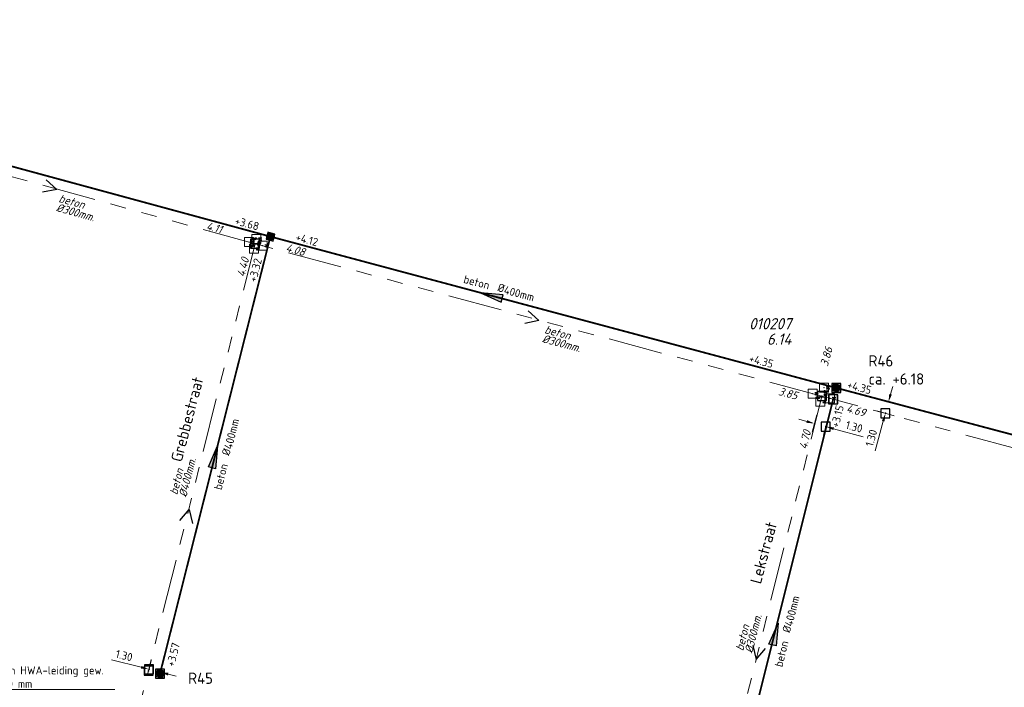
# Model space of a CAD drawing. Header units: metres. Extents: x 151924 to 154502, y 462248 to 463878.
# Tile 16 of 31: x 153453 to 153563, y 463553 to 463627. Entities that reach past the tile are written whole.
import ezdxf
from ezdxf import colors
from ezdxf.entities.mleader import LeaderData, LeaderLine
from ezdxf.enums import TextEntityAlignment as Align
from ezdxf.math import Vec2, Vec3

# ---------------------------------------------------------------- set-up
doc = ezdxf.new("R2010")
doc.units = ezdxf.units.M
doc.header["$PDMODE"] = 64
doc.header["$PDSIZE"] = 1
doc.linetypes.add('RI-GWA-SO', pattern=[18.450000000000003, 6, -1.8, 1.75, -1.8, 1.75, -1.8, 1.75, -1.8])
doc.linetypes.add('RI-HWA_BETON-SO', pattern=[11.4, 9, -2.4])
doc.layers.get('0').update_dxf_attribs({"linetype": 'CONTINUOUS'})
for name, color, linetype, lineweight in [('B-OI-RI-GWA-MATERIAAL-T18', 11, 'CONTINUOUS', 18), ('B-OI-RI-GWA-PUTDEKSELHOOGTE-T25', 11, 'CONTINUOUS', 25), ('B-OI-RI-GWA_BOB-T18-INGEMETEN', 200, 'CONTINUOUS', 18), ('B-OI-RI-GWA_DIAMETER-T18', 11, 'CONTINUOUS', 18), ('B-OI-RI-GWA_PUTNUMMER-T25', 11, 'CONTINUOUS', 18), ('B-OI-RI-GWA_RIOOLPUT-S', 11, 'CONTINUOUS', 25), ('B-OI-RI-GWA_TRANSPORTLEIDING_BETON_300-G', 11, 'RI-GWA-SO', 18), ('B-OI-RI-GWA_TRANSPORTLEIDING_BETON_400-G', 11, 'RI-GWA-SO', 18), ('B-OI-RI-M', 1, 'CONTINUOUS', 18), ('B-OI-RI-STROOMRICHTING-S', 252, 'CONTINUOUS', 25), ('B-RO-OG-TOPOGRAFIE-T18', 2, 'CONTINUOUS', 18), ('N-OI-RI-HWA-T18', 1, 'CONTINUOUS', 18), ('N-OI-RI-HWA_PUTDEKSELHOOGTE-T25', 154, 'CONTINUOUS', 25), ('N-OI-RI-HWA_PUTNUMMER-T25', 154, 'CONTINUOUS', 18), ('N-OI-RI-HWA_RIOOLLEIDING_BETON_400-G', 154, 'RI-HWA_BETON-SO', 35), ('N-OI-RI-HWA_RIOOLPUT_INSPECTIEPUT-S', 154, 'CONTINUOUS', 25), ('N-OI-RI-HWA_STROOMRICHTING-S', 154, 'CONTINUOUS', 25), ('N-OI-RI-M', 1, 'CONTINUOUS', 18)]:
    doc.layers.add(name, color=color, linetype=linetype, lineweight=lineweight)
for name, color, linetype, lineweight, plot in [('CALQUE_PTTOPO_ALT', 1, 'CONTINUOUS', 0, False), ('CALQUE_PTTOPO_MAT', 7, 'CONTINUOUS', 0, False), ('PTTOPO', 7, 'CONTINUOUS', 0, False)]:
    doc.layers.add(name, color=color, linetype=linetype, lineweight=lineweight, plot=plot)
doc.layers.add('VSI-MEETING-18-1-2022', color=7, linetype='CONTINUOUS')
doc.layers.get('0').freeze()
doc.styles.add('NLCS-ISO', font='NLCS-ISO.ttf')
doc.styles.add('NLCS-ISO-M200-T18', font='NLCS-ISO.ttf', dxfattribs={"height": 0.36})
doc.styles.add('NLCS-ISO-M500-T18', font='NLCS-ISO.ttf', dxfattribs={"height": 0.9})
doc.styles.add('NLCS-ISO-M500-T18_CURSIEF', font='NLCS-ISO.ttf', dxfattribs={"oblique": 15, "height": 0.9})
doc.styles.add('NLCS-ISO-M500-T25', font='NLCS-ISO.ttf', dxfattribs={"height": 1.25})
doc.styles.add('NLCS-ISO-M500-T25_CURSIEF', font='NLCS-ISO.ttf', dxfattribs={"oblique": 15, "height": 1.25})
doc.styles.add('Style-STANDARD', font='STANDARD.shx')
doc.dimstyles.new('NLCS-M500-T18-PIJL_L2_H2', dxfattribs={"dimscale": 0.5, "dimtxt": 2.5, "dimasz": 1.8, "dimexe": 2, "dimexo": 2, "dimgap": 0.7, "dimtad": 1, "dimzin": 0, "dimdsep": 46, "dimtxsty": 'NLCS-ISO-M500-T18', "dimcen": 0, "dimdle": 2, "dimclrd": 256, "dimclre": 256, "dimclrt": 256, "dimazin": 0, "dimtfac": 1, "dimtdec": 3, "dimtofl": 0, "dimtmove": 0, "dimatfit": 3, "dimfxl": 2, "dimfxlon": 1, "dimtfillclr": 256, "dimtolj": 1, "dimtzin": 0, "dimlwd": -1, "dimlwe": -1, "dimarcsym": 0})

# ---------------------------------------------------------------- blocks, each defined once
blk = doc.blocks.new('N-SRI-PUT_HWA')
h = blk.add_hatch(color=256)
h.dxf.hatch_style = 1
h.paths.add_polyline_path([(-0.3999999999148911, 0, 1), (0.3999999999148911, 0, 1)])
at = {"lineweight": -3, "flags": 128}
blk.add_lwpolyline([(-0.3999999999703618, -0.4000000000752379), (0.4000000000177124, -0.4000000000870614), (0.4000000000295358, 0.399999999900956), (-0.4000000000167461, 0.3999999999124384)], close=True, dxfattribs=at)
at = {"lineweight": -3}
blk.add_circle((0, 0), 0.3999999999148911, dxfattribs=at)
blk = doc.blocks.new('*U139')
at = {"ltscale": 0.1}
blk.add_hatch(color=256, dxfattribs=at).paths.add_polyline_path([(2.500000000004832, 0), (-2.500000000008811, -0.8333333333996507), (-2.500000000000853, 0.8333333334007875)])
at = {"ltscale": 0.1, "flags": 128}
blk.add_lwpolyline([(2.500000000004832, 0), (-2.500000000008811, -0.8333333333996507), (-2.500000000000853, 0.8333333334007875)], close=True, dxfattribs=at)
at = {"ltscale": 0.1, "insert": (2.425165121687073, 1.322749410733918), "char_height": 1.8, "attachment_point": 9, "style": 'NLCS-ISO'}
blk.add_mtext_dynamic_manual_height_columns('%%C', width=3.141246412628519, gutter_width=1.8, heights=[0], dxfattribs=at)
at = {"ltscale": 0.1, "style": 'NLCS-ISO'}
for tag, p in [('BOBL', (-90.4246203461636, 1.13686837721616e-13)), ('MAT', (-1, 0.6000000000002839))]:
    blk.add_attdef(tag, text='', height=1.8, dxfattribs=at).set_placement(p, align=Align.BOTTOM_RIGHT)
for tag, p in [('DIA', (2.425165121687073, 0.6000000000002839)), ('BOBR', (110.4616810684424, 0))]:
    blk.add_attdef(tag, text='', height=1.8, dxfattribs=at).set_placement(p, align=Align.BOTTOM_LEFT)
blk.add_attdef('JVA', text='', height=1.8, dxfattribs=at).set_placement((0, -0.9999999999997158), align=Align.TOP_CENTER)
blk = doc.blocks.new('*U141')
at = {"ltscale": 0.1}
blk.add_hatch(color=256, dxfattribs=at).paths.add_polyline_path([(2.500000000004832, 0), (-2.500000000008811, -0.8333333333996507), (-2.500000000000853, 0.8333333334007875)])
at = {"ltscale": 0.1, "flags": 128}
blk.add_lwpolyline([(2.500000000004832, 0), (-2.500000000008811, -0.8333333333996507), (-2.500000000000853, 0.8333333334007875)], close=True, dxfattribs=at)
at = {"ltscale": 0.1, "insert": (2.42516512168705, -1.322749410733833), "char_height": 1.8, "attachment_point": 3, "style": 'NLCS-ISO'}
blk.add_mtext_dynamic_manual_height_columns('%%C', width=3.141246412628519, gutter_width=1.8, heights=[0], dxfattribs=at)
at = {"ltscale": 0.1, "style": 'NLCS-ISO'}
blk.add_attdef('BOBL', text='', height=1.8, dxfattribs=at).set_placement((-24.0128372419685, 1.13686837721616e-13), align=Align.BOTTOM_RIGHT)
blk.add_attdef('MAT', text='', height=1.8, rotation=359.999999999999, dxfattribs=at).set_placement((-1.000000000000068, -3.840000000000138), align=Align.BOTTOM_RIGHT)
blk.add_attdef('JVA', text='', height=1.8, dxfattribs=at).set_placement((0, -0.9999999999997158), align=Align.TOP_CENTER)
blk.add_attdef('DIA', text='', height=1.8, rotation=359.999999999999, dxfattribs=at).set_placement((2.425165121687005, -3.840000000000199), align=Align.BOTTOM_LEFT)
blk.add_attdef('BOBR', text='', height=1.8, dxfattribs=at).set_placement((47.72743839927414, -3.24), align=Align.BOTTOM_LEFT)
blk = doc.blocks.new('*U142')
at = {"ltscale": 0.1}
blk.add_hatch(color=256, dxfattribs=at).paths.add_polyline_path([(-2.500000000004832, 0), (2.500000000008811, -0.8333333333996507), (2.500000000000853, 0.8333333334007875)])
at = {"ltscale": 0.1, "flags": 128}
blk.add_lwpolyline([(-2.500000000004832, 0), (2.500000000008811, -0.8333333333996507), (2.500000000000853, 0.8333333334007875)], close=True, dxfattribs=at)
at = {"ltscale": 0.1, "insert": (2.425165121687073, 1.322749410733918), "char_height": 1.8, "attachment_point": 9, "style": 'NLCS-ISO'}
blk.add_mtext_dynamic_manual_height_columns('%%C', width=3.141246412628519, gutter_width=1.8, heights=[0], dxfattribs=at)
at = {"ltscale": 0.1, "style": 'NLCS-ISO'}
for tag, p in [('BOBL', (-40.30952484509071, 1.13686837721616e-13)), ('MAT', (-1, 0.6000000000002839))]:
    blk.add_attdef(tag, text='', height=1.8, dxfattribs=at).set_placement(p, align=Align.BOTTOM_RIGHT)
for tag, p in [('DIA', (2.425165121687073, 0.6000000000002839)), ('BOBR', (58.96426210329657, 0))]:
    blk.add_attdef(tag, text='', height=1.8, dxfattribs=at).set_placement(p, align=Align.BOTTOM_LEFT)
blk.add_attdef('JVA', text='', height=1.8, dxfattribs=at).set_placement((0, -0.9999999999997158), align=Align.TOP_CENTER)
blk = doc.blocks.new('*U143')
at = {"ltscale": 0.1}
blk.add_hatch(color=256, dxfattribs=at).paths.add_polyline_path([(2.500000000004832, 0), (-2.500000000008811, -0.8333333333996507), (-2.500000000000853, 0.8333333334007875)])
at = {"ltscale": 0.1, "flags": 128}
blk.add_lwpolyline([(2.500000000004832, 0), (-2.500000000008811, -0.8333333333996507), (-2.500000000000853, 0.8333333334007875)], close=True, dxfattribs=at)
at = {"ltscale": 0.1, "insert": (2.425165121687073, 1.322749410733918), "char_height": 1.8, "attachment_point": 9, "style": 'NLCS-ISO'}
blk.add_mtext_dynamic_manual_height_columns('%%C', width=3.141246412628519, gutter_width=1.8, heights=[0], dxfattribs=at)
at = {"ltscale": 0.1, "style": 'NLCS-ISO'}
for tag, p in [('BOBL', (-80.830911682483, 1.13686837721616e-13)), ('MAT', (-1, 0.6000000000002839))]:
    blk.add_attdef(tag, text='', height=1.8, dxfattribs=at).set_placement(p, align=Align.BOTTOM_RIGHT)
for tag, p in [('DIA', (2.425165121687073, 0.6000000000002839)), ('BOBR', (81.95569587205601, 0))]:
    blk.add_attdef(tag, text='', height=1.8, dxfattribs=at).set_placement(p, align=Align.BOTTOM_LEFT)
blk.add_attdef('JVA', text='', height=1.8, dxfattribs=at).set_placement((0, -0.9999999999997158), align=Align.TOP_CENTER)
blk = doc.blocks.new('*U152')
at = {"ltscale": 0.1}
blk.add_hatch(color=256, dxfattribs=at).paths.add_polyline_path([(2.500000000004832, 0), (-2.500000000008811, -0.8333333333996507), (-2.500000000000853, 0.8333333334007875)])
at = {"ltscale": 0.1, "flags": 128}
blk.add_lwpolyline([(2.500000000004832, 0), (-2.500000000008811, -0.8333333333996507), (-2.500000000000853, 0.8333333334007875)], close=True, dxfattribs=at)
at = {"ltscale": 0.1, "insert": (2.42516512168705, -1.322749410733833), "char_height": 1.8, "attachment_point": 3, "style": 'NLCS-ISO'}
blk.add_mtext_dynamic_manual_height_columns('%%C', width=3.141246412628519, gutter_width=1.8, heights=[0], dxfattribs=at)
at = {"ltscale": 0.1, "style": 'NLCS-ISO'}
blk.add_attdef('BOBR', text='', height=1.8, dxfattribs=at).set_placement((39.75097169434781, 0), align=Align.BOTTOM_LEFT)
blk.add_attdef('BOBL', text='', height=1.8, dxfattribs=at).set_placement((-42.16083706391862, -3.239999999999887), align=Align.BOTTOM_RIGHT)
blk.add_attdef('MAT', text='', height=1.8, rotation=359.999999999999, dxfattribs=at).set_placement((-1.000000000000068, -3.840000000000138), align=Align.BOTTOM_RIGHT)
blk.add_attdef('JVA', text='', height=1.8, dxfattribs=at).set_placement((0, -0.9999999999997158), align=Align.TOP_CENTER)
blk.add_attdef('DIA', text='', height=1.8, rotation=359.999999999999, dxfattribs=at).set_placement((2.425165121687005, -3.840000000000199), align=Align.BOTTOM_LEFT)
blk = doc.blocks.new('*D89')
at = {"layer": '', "color": 0, "transparency": 16777216}
for p in [(153542.54, 463585.6899999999), (153543.7950134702, 463585.35094306), (153542.9738582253, 463582.3114509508)]:
    blk.add_point(p, dxfattribs=at)
at = {"layer": 'N-OI-RI-M', "transparency": 16777216}
for p, q in [((153540.8499940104, 463582.8852383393), (153539.9811432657, 463583.1199687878)), ((153541.9796563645, 463583.6158976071), (153541.4580331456, 463581.6851181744)), ((153543.2346698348, 463583.2768406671), (153542.7130466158, 463581.3460612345)), ((153543.84270897, 463582.0767205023), (153547.1250340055, 463581.1899610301))]:
    blk.add_line(p, q, dxfattribs=at)
for points in [[(153540.8891157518, 463583.0300467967), (153540.810872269, 463582.7404298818), (153541.7188447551, 463582.6505078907)], [(153543.8818307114, 463582.2215289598), (153543.8035872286, 463581.9319120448), (153542.9738582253, 463582.3114509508)]]:
    blk.add_solid(points, dxfattribs=at)
at = {"layer": 'N-OI-RI-M', "transparency": 16777216, "insert": (153546.1269461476, 463582.288287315), "char_height": 0.9, "attachment_point": 5, "rotation": 344.8817743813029, "style": 'NLCS-ISO-M500-T18'}
blk.add_mtext('\\A1;1.30', dxfattribs=at)
blk = doc.blocks.new('*D90')
at = {"layer": '', "color": 0, "transparency": 16777216}
for p in [(153544.1296674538, 463586.6071387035), (153543.7906123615, 463585.3521320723), (153549.598117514, 463583.7831649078)]:
    blk.add_point(p, dxfattribs=at)
at = {"layer": 'N-OI-RI-M', "transparency": 16777216}
for p, q in [((153550.1719030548, 463585.9070222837), (153550.4066335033, 463586.7758730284)), ((153548.9717828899, 463585.2989831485), (153550.9025623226, 463584.7773599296)), ((153548.6327277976, 463584.0439765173), (153550.5635072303, 463583.5223532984)), ((153549.3633870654, 463582.9143141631), (153548.4766275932, 463579.6319891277))]:
    blk.add_line(p, q, dxfattribs=at)
for points in [[(153550.0270945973, 463585.9461440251), (153550.3167115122, 463585.8679005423), (153549.9371726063, 463585.038171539)], [(153549.218578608, 463582.9534359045), (153549.5081955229, 463582.8751924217), (153549.598117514, 463583.7831649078)]]:
    blk.add_solid(points, dxfattribs=at)
at = {"layer": 'N-OI-RI-M', "transparency": 16777216, "insert": (153548.030330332, 463581.0473755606), "char_height": 0.9, "attachment_point": 5, "rotation": 74.88177438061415, "style": 'NLCS-ISO-M500-T18'}
blk.add_mtext('\\A1;1.30', dxfattribs=at)
blk = doc.blocks.new('*D117')
at = {"layer": '', "color": 0, "transparency": 16777216}
for p in [(153467.7524020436, 463555.2125858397), (153467.7917747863, 463555.3684838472), (153469.0128260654, 463554.8942600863)]:
    blk.add_point(p, dxfattribs=at)
at = {"layer": 'B-OI-RI-M', "transparency": 16777216}
for p, q in [((153466.9191735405, 463555.5888632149), (153463.622679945, 463556.4214074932)), ((153467.7917747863, 463555.3684838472), (153468.0366407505, 463556.338040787)), ((153469.0521988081, 463555.0501580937), (153469.2970647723, 463556.0197150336)), ((153469.924800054, 463554.829778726), (153470.7974012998, 463554.6093993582))]:
    blk.add_line(p, q, dxfattribs=at)
for points in [[(153466.9559034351, 463555.734296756), (153466.8824436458, 463555.443429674), (153467.7917747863, 463555.3684838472)], [(153469.9615299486, 463554.975212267), (153469.8880701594, 463554.684345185), (153469.0521988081, 463555.0501580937)]]:
    blk.add_solid(points, dxfattribs=at)
at = {"layer": 'B-OI-RI-M', "transparency": 16777216, "insert": (153465.0305188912, 463556.8909705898), "char_height": 0.9, "attachment_point": 5, "rotation": 345.8260872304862, "style": 'NLCS-ISO-M500-T18'}
blk.add_mtext('\\A1;1.30', dxfattribs=at)
blk = doc.blocks.new('PTTOPO')
at = {"layer": 'PTTOPO'}
blk.add_point((0, 0), dxfattribs=at)
at = {"layer": 'CALQUE_PTTOPO_ALT', "style": 'Style-STANDARD', "width": 0.8}
blk.add_attdef('ALT', text='', height=0.09999999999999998, dxfattribs=at).set_placement((0.25, -0.1), align=Align.MIDDLE_LEFT)
at = {"layer": 'CALQUE_PTTOPO_MAT', "style": 'Style-STANDARD', "width": 0.8}
blk.add_attdef('MAT', text='', height=0.09999999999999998, dxfattribs=at).set_placement((0.25, 0.1), align=Align.MIDDLE_LEFT)

msp = doc.modelspace()

# ---------------------------------------------------------------- linework, layer by layer
at = {"layer": 'B-OI-RI-GWA_RIOOLPUT-S', "linetype": 'Continuous'}
for p in [(153479.5797682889, 463602.6092732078, 4.126446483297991), (153542.54, 463585.69)]:
    msp.add_point(p, dxfattribs=at)
at = {"layer": 'B-OI-RI-GWA_TRANSPORTLEIDING_BETON_300-G'}
for p, q in [((153479.5797682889, 463602.6092732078, 4.126446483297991), (153435.39, 463614.78)), ((153542.54, 463585.69), (153479.5797682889, 463602.6092732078, 4.126446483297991)), ((153527.92, 463527.23), (153542.54, 463585.69)), ((153599.95, 463570.18), (153542.54, 463585.69))]:
    msp.add_line(p, q, dxfattribs=at)
at = {"layer": 'B-OI-RI-GWA_TRANSPORTLEIDING_BETON_400-G'}
msp.add_line((153464.86, 463543.76), (153479.5797682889, 463602.6092732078, 4.126446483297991), dxfattribs=at)
at = {"layer": 'B-OI-RI-STROOMRICHTING-S'}
for points in [[(153456.35, 463609.71), (153457.54, 463608.63), (153455.96, 463608.32)], [(153509.91, 463595.15), (153511.11, 463594.08), (153509.54, 463593.76)], [(153471.22, 463571.9), (153472.27, 463573.12), (153472.62, 463571.55)], [(153534.88, 463558.03), (153535.23, 463556.46), (153536.28, 463557.68)]]:
    msp.add_lwpolyline(points, dxfattribs=at)
at = {"layer": 'N-OI-RI-HWA_RIOOLLEIDING_BETON_400-G', "const_width": 0.2, "flags": 128}
for points in [[(153393.5288455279, 463627.2121341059), (153481.2790280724, 463603.4010891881)], [(153469.1142050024, 463555.2811997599), (153481.1781106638, 463603.0139780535)], [(153543.7435115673, 463586.7114633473), (153481.2790280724, 463603.4010891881)], [(153648.7107328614, 463558.8639214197), (153544.1296674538, 463586.6071387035)], [(153532.8733807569, 463541.6784348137), (153543.8011598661, 463585.3746021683)]]:
    msp.add_lwpolyline(points, dxfattribs=at)

# ---------------------------------------------------------------- block references
at = {"layer": 'N-OI-RI-HWA_RIOOLPUT_INSPECTIEPUT-S'}
for p, rotation in [((153481.2930100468, 463603.3973106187), 345.0431280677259), ((153544.1296674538, 463586.6071387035), 344.8817743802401), ((153469.0128260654, 463554.8942600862), 345.3183976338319)]:
    msp.add_blockref('N-SRI-PUT_HWA', p, dxfattribs=dict(at, rotation=rotation))
at = {"layer": 'N-OI-RI-HWA_STROOMRICHTING-S'}
for name, p, xscale, yscale, zscale, rotation, values in [('*U143', (153437.6217526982, 463615.1992831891), 0.4999999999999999, 0.4999999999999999, 0.4999999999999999, 344.8773009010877, {'MAT': 'beton', 'DIA': '400mm', 'BOBL': '+4.19', 'BOBR': '+3.68'}), ('*U142', (153505.8270035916, 463596.8432449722), 0.4999999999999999, 0.4999999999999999, 0.4999999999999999, 345.0430527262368, {'MAT': 'beton', 'DIA': '400mm', 'BOBL': '+4.12', 'BOBR': '+4.35'}), ('*U152', (153475.0954683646, 463578.9541190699), 0.5, 0.5, 0.5, 75.8121712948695, {'MAT': 'beton', 'DIA': '400mm', 'BOBL': '+3.57', 'BOBR': '+3.32'}), ('*U139', (153591.5311696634, 463574.0306021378), 0.5, 0.5, 0.5, 345.1406765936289, {'MAT': 'beton', 'DIA': '400mm', 'BOBL': '+4.35', 'BOBR': '+4.14'}), ('*U141', (153537.365, 463559.289), 0.5, 0.5, 0.5, 76.12721746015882, {'MAT': 'beton', 'DIA': '400mm', 'BOBL': '+3.70', 'BOBR': '+3.15'})]:
    msp.add_blockref(name, p, dxfattribs=dict(at, xscale=xscale, yscale=yscale, zscale=zscale, rotation=rotation)).add_auto_attribs(values)
at = {"layer": 'PTTOPO'}
ref = msp.add_blockref('PTTOPO', (153479.5797682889, 463602.6092732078, 4.126446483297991), dxfattribs=at)
ref.add_attrib('ALT', '4.126', dxfattribs={"layer": 'CALQUE_PTTOPO_ALT', "height": 0.09999999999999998, "style": 'Style-STANDARD', "width": 0.8}).set_placement((153478.9363597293, 463602.2640458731, 4.126446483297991), align=Align.MIDDLE_LEFT)
ref.add_attrib('MAT', 'Bob-32', dxfattribs={"layer": 'CALQUE_PTTOPO_MAT', "height": 0.09999999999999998, "style": 'Style-STANDARD', "width": 0.8}).set_placement((153478.9628726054, 463602.4052865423, 4.126446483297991), align=Align.MIDDLE_LEFT)
ref = msp.add_blockref('PTTOPO', (153479.5797682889, 463602.6092732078, 4.126446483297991), dxfattribs=at)
ref.add_attrib('ALT', '5.860', dxfattribs={"layer": 'CALQUE_PTTOPO_ALT', "height": 0.09999999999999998, "style": 'Style-STANDARD', "width": 0.8}).set_placement((153479.2790386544, 463603.1027713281, 4.126446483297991), align=Align.MIDDLE_LEFT)
ref.add_attrib('MAT', 'Put-22', dxfattribs={"layer": 'CALQUE_PTTOPO_MAT', "height": 0.09999999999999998, "style": 'Style-STANDARD', "width": 0.8}).set_placement((153479.2876553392, 463603.2230874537, 4.126446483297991), align=Align.MIDDLE_LEFT)
ref = msp.add_blockref('PTTOPO', (153542.54, 463585.69), dxfattribs=at)
ref.add_attrib('ALT', '3.863', dxfattribs={"layer": 'CALQUE_PTTOPO_ALT', "height": 0.09999999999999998, "style": 'Style-STANDARD', "width": 0.8}).set_placement((153541.9342677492, 463585.4745408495), align=Align.MIDDLE_LEFT)
ref.add_attrib('MAT', 'Bob-31', dxfattribs={"layer": 'CALQUE_PTTOPO_MAT', "height": 0.09999999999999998, "style": 'Style-STANDARD', "width": 0.8}).set_placement((153541.9501754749, 463585.608109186), align=Align.MIDDLE_LEFT)
ref = msp.add_blockref('PTTOPO', (153542.54, 463585.69), dxfattribs=at)
ref.add_attrib('ALT', '6.147', dxfattribs={"layer": 'CALQUE_PTTOPO_ALT', "height": 0.09999999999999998, "style": 'Style-STANDARD', "width": 0.8}).set_placement((153542.7734002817, 463586.1249454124), align=Align.MIDDLE_LEFT)
ref.add_attrib('MAT', 'Put-21', dxfattribs={"layer": 'CALQUE_PTTOPO_MAT', "height": 0.09999999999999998, "style": 'Style-STANDARD', "width": 0.8}).set_placement((153542.7833426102, 463586.2595599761), align=Align.MIDDLE_LEFT)
at = {"layer": 'VSI-MEETING-18-1-2022'}
for p, values in [((153478.9131811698, 463602.7928643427, 4.064200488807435), {'ALT': '4.106', 'MAT': 'bok74'}), ((153479.5797682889, 463602.6092732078, 4.126446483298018), {'ALT': '5.846', 'MAT': 'put28'}), ((153479.721042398, 463603.1347167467, 4.069238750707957), {'ALT': '4.446', 'MAT': 'bok71'}), ((153480.4274597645, 463602.3814734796, 4.070888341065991), {'ALT': '4.075', 'MAT': 'bok73'}), ((153479.4399906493, 463602.0504456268, 4.087262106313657), {'ALT': '4.400', 'MAT': 'bok72'}), ((153541.5102383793, 463585.9667273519, 0.0674911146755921), {'ALT': '3.845', 'MAT': 'bok68'}), ((153542.7899191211, 463586.6281277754), {'ALT': '3.863', 'MAT': 'bok67'}), ((153542.3849870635, 463585.07016031), {'ALT': '4.703', 'MAT': 'bok70'}), ((153543.4467222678, 463585.4450381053), {'ALT': '4.690', 'MAT': 'bok69'})]:
    msp.add_blockref('PTTOPO', p, dxfattribs=at).add_auto_attribs(values)
ref = msp.add_blockref('PTTOPO', (153542.54, 463585.69), dxfattribs=at)
ref.add_attrib('ALT', '6.136', dxfattribs={"layer": 'CALQUE_PTTOPO_ALT', "height": 0.09999999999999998, "style": 'Style-STANDARD', "width": 0.8}).set_placement((153542.7694233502, 463585.7760590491, 3.863350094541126), align=Align.MIDDLE_LEFT)
ref.add_attrib('MAT', 'put27', dxfattribs={"layer": 'CALQUE_PTTOPO_MAT', "height": 0.09999999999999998, "style": 'Style-STANDARD', "width": 0.8}).set_placement((153542.79, 463585.937322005), align=Align.MIDDLE_LEFT)

# ---------------------------------------------------------------- texts
at = {"layer": 'B-OI-RI-GWA-MATERIAAL-T18', "linetype": 'ByBlock', "style": 'NLCS-ISO-M500-T18_CURSIEF'}
for rotation, oblique, p in [(344.4825598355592, 15.00000000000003, (153457.6962103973, 463607.2602112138)), (345.0430527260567, 15.00000000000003, (153511.6616270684, 463592.7013852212)), (75.82608722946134, 14.99999999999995, (153470.9251979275, 463574.6754104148)), (75.95914445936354, 14.99999999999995, (153533.7928705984, 463557.3555890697))]:
    msp.add_text('beton', height=0.9, rotation=rotation, dxfattribs=dict(at, oblique=oblique)).set_placement(p)
at = {"layer": 'B-OI-RI-GWA-PUTDEKSELHOOGTE-T25', "linetype": 'ByBlock', "style": 'NLCS-ISO-M500-T25_CURSIEF', "oblique": 15}
msp.add_text('6.14', height=1.25, dxfattribs=at).set_placement((153539.1521436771, 463591.3971334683), align=Align.RIGHT)
at = {"layer": 'B-OI-RI-GWA_BOB-T18-INGEMETEN', "linetype": 'ByBlock', "style": 'NLCS-ISO-M500-T18_CURSIEF'}
for s, rotation, oblique, p in [('4.11', 345.0430527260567, 15.00000000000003, (153475.7805264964, 463603.7314059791)), ('4.40', 75.82608722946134, 14.99999999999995, (153478.924065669, 463600.9269514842)), ('4.69', 344.8817743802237, 14.99999999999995, (153547.2568251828, 463583.3877943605)), ('4.70', 75.95914445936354, 14.99999999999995, (153541.3512591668, 463581.7610185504))]:
    msp.add_text(s, height=0.9, rotation=rotation, dxfattribs=dict(at, oblique=oblique)).set_placement(p, align=Align.RIGHT)
at = {"layer": 'B-OI-RI-GWA_BOB-T18-INGEMETEN', "linetype": 'ByBlock', "style": 'NLCS-ISO-M500-T18_CURSIEF', "oblique": 15.00000000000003}
for s, rotation, p in [('4.08', 344.4825598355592, (153482.9232182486, 463601.7898552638)), ('3.86', 75.08274096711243, (153543.196239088, 463588.9302700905)), ('3.85', 345.0430527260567, (153537.6405295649, 463585.8308690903))]:
    msp.add_text(s, height=0.9, rotation=rotation, dxfattribs=at).set_placement(p)
at = {"layer": 'B-OI-RI-GWA_DIAMETER-T18', "linetype": 'ByBlock', "style": 'NLCS-ISO-M500-T18_CURSIEF'}
for s, rotation, oblique, p in [('%%c300mm.', 344.4825598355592, 15.00000000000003, (153457.4153021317, 463606.2484846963)), ('%%c300mm.', 345.0430527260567, 15.00000000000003, (153511.3906292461, 463591.6869591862)), ('%%c400mm.', 75.82608722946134, 14.99999999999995, (153471.9432327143, 463574.4183011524)), ('%%c300mm.', 75.95914445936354, 14.99999999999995, (153534.811499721, 463557.1008446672))]:
    msp.add_text(s, height=0.9, rotation=rotation, dxfattribs=dict(at, oblique=oblique)).set_placement(p)
at = {"layer": 'B-OI-RI-GWA_PUTNUMMER-T25', "linetype": 'ByBlock', "style": 'NLCS-ISO-M500-T25_CURSIEF', "oblique": 15}
msp.add_text('010207', height=1.25, dxfattribs=at).set_placement((153539.1521436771, 463593.1058948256), align=Align.RIGHT)
at = {"layer": 'B-RO-OG-TOPOGRAFIE-T18', "style": 'NLCS-ISO-M200-T18'}
for s, rotation, p in [('Grebbestraat', 75.3, (153472.0306718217, 463583.116954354)), ('Lekstraat', 75.00000000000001, (153536.0553760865, 463568.3088497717))]:
    msp.add_text(s, height=1.25, rotation=rotation, dxfattribs=at).set_placement(p, align=Align.MIDDLE)
at = {"layer": 'N-OI-RI-HWA_PUTDEKSELHOOGTE-T25', "style": 'NLCS-ISO-M500-T25'}
msp.add_text('ca. +6.18', height=1.25, dxfattribs=at).set_placement((153547.7227323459, 463586.9703069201))
at = {"layer": 'N-OI-RI-HWA_PUTNUMMER-T25', "style": 'NLCS-ISO-M500-T25'}
for s, p in [('R46', (153547.7227323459, 463588.9783219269)), ('R45', (153472.1447792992, 463553.7519691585))]:
    msp.add_text(s, height=1.25, dxfattribs=at).set_placement(p)

# ---------------------------------------------------------------- dimensions: what is measured, and where the dimension line sits
at = {"layer": 'B-OI-RI-M'}
dim = msp.add_aligned_dim(p1=(153469.0128260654, 463554.8942600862), p2=(153467.7524020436, 463555.2125858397), distance=-0.16079303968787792, dimstyle='NLCS-M500-T18-PIJL_L2_H2', dxfattribs=at)
dim.commit()
dim.dimension.update_dxf_attribs({"geometry": '*D117', "text_midpoint": (153465.0305188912, 463556.8909705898)})
at = {"layer": 'N-OI-RI-M'}
for p1, p2, distance, picture, middle in [((153544.1296674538, 463586.6071387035), (153543.7906123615, 463585.3521320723), 6.015710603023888, '*D90', (153548.030330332, 463581.0473755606)), ((153542.54, 463585.69), (153543.7950134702, 463585.3509430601), -3.1484612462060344, '*D89', (153546.1269461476, 463582.288287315))]:
    dim = msp.add_aligned_dim(p1=p1, p2=p2, distance=distance, dimstyle='NLCS-M500-T18-PIJL_L2_H2', dxfattribs=at)
    dim.commit()
    dim.dimension.update_dxf_attribs({"geometry": picture, "text_midpoint": middle})

# ---------------------------------------------------------------- leaders
at = {"layer": 'N-OI-RI-HWA-T18'}
ml = msp.add_multileader_mtext('Standard', dxfattribs=at)
ml.set_content('Te zinkeren HWA-leiding gew. \\Pbeton %%C800 mm ', color=256, style='NLCS-ISO-M500-T18')
ml.set_leader_properties(color=256, linetype='ByLayer', lineweight=-1)
ml.build(insert=Vec2(0, 0))
ml.multileader.update_dxf_attribs({"text_left_attachment_type": 5, "text_right_attachment_type": 5, "dogleg_length": 0.9, "arrow_head_size": 0.8999999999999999})
ctx = ml.context
ctx.base_point, ctx.char_height, ctx.arrow_head_size, ctx.landing_gap_size, ctx.plane_origin = Vec3(153446.1752298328, 463553.1261537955, 4.504123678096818), 0.9, 0.8999999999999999, 0.45, Vec3(-58.29806980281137, 15.68837239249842, 4.504123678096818)
ctx.left_attachment, ctx.right_attachment = 5, 5
notes = []
notes.append((ctx, [(0, (1, 1, 0), (153445.2752298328, 463553.1261537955, 4.504123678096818), (1, 0), 0.9, [(0, [(153442.5129641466, 463548.5440705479, 4.504123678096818)], 0, [])])]))
ctx.mtext.insert, ctx.mtext.flow_direction = Vec3(153446.6252298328, 463555.7061537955, 4.504123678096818), 5
for ctx, leaders in notes:
    for number, flags, end, landing, length, lines in leaders:
        leader = LeaderData()
        leader.index, (leader.has_last_leader_line, leader.has_dogleg_vector, leader.attachment_direction) = number, flags
        leader.last_leader_point, leader.dogleg_vector, leader.dogleg_length = Vec3(end), Vec3(landing), length
        for number, points, colour, breaks in lines:
            line = LeaderLine()
            line.index, line.vertices, line.color, line.breaks = number, Vec3.list(points), colors.encode_raw_color(colour), breaks
            leader.lines.append(line)
        ctx.leaders.append(leader)

doc.saveas('drawing.dxf')
